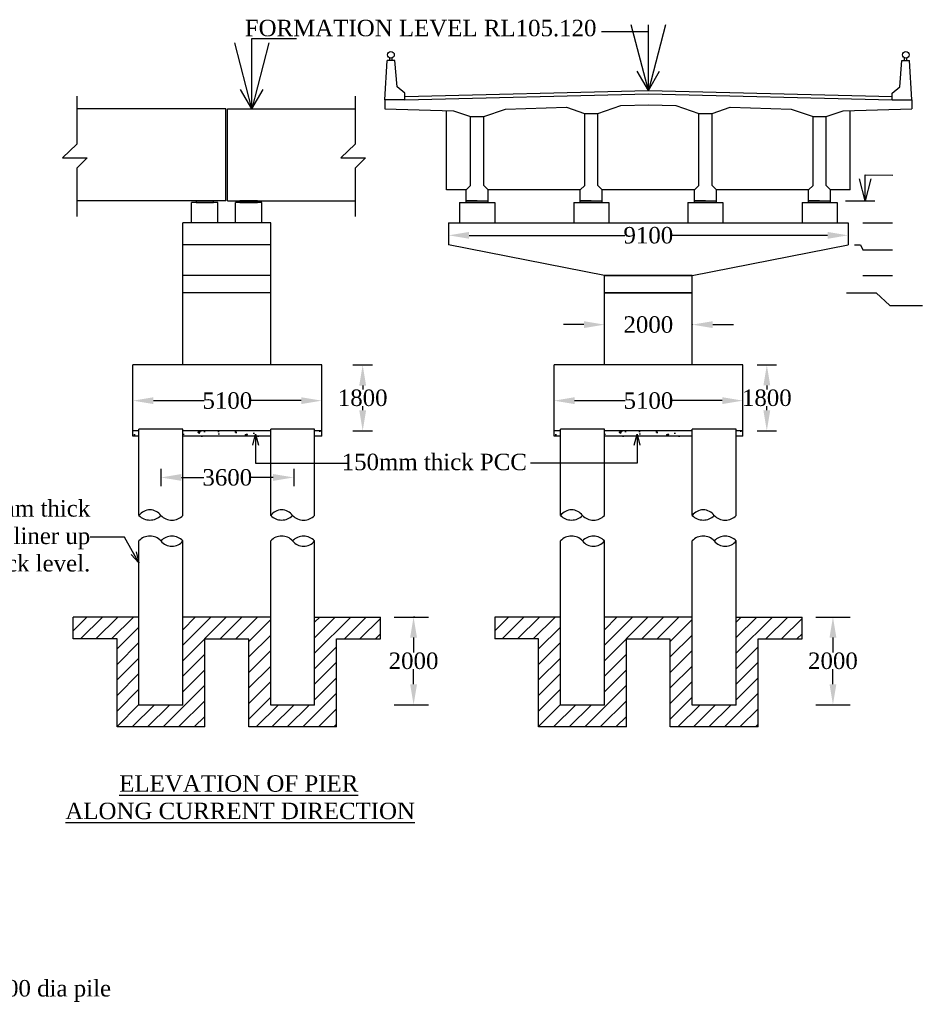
# Model space of a CAD drawing. Header units: millimetres. Extents: x -20950785 to 43207042, y -3207472 to 3168443.
# Tile 10 of 89: x 8031777 to 8072926, y -1157560 to -1112699. Entities that reach past the tile are written whole.
import ezdxf

# ---------------------------------------------------------------- set-up
doc = ezdxf.new("R2010")
doc.units = ezdxf.units.MM
doc.header["$LTSCALE"] = 60
doc.header["$MEASUREMENT"] = 0
doc.styles.add('style1', font='txt.shx', dxfattribs={"height": 1})
doc.dimstyles.get("Standard").update_dxf_attribs({"dimtxt": 400, "dimasz": 215, "dimexe": 0.18, "dimexo": 0.0625, "dimgap": 0.09, "dimtad": 0, "dimtih": 1, "dimtoh": 1, "dimdec": 0, "dimzin": 4, "dimdsep": 46, "dimtxsty": 'Standard', "dimblk": 'OPEN90', "dimcen": 0, "dimadec": 0, "dimazin": 1, "dimtfac": 1, "dimtdec": 0, "dimtix": 1, "dimtofl": 0, "dimtmove": 0, "dimatfit": 3, "dimldrblk": 'OPEN30', "dimfxl": 1, "dimtolj": 1, "dimtzin": 0, "dimarcsym": 0})

# ---------------------------------------------------------------- blocks, each defined once
blk = doc.blocks.new('*D241')
at = {"color": 0, "linetype": 'Continuous', "lineweight": -2, "transparency": 16777216}
for p, q in [((8047396, -1128431), (8047396, -1128431)), ((8047396, -1129366), (8047396, -1129549)), ((8047396, -1130495), (8047396, -1130312)), ((8047396, -1131430), (8047396, -1131430))]:
    blk.add_line(p, q, dxfattribs=at)
for points in [[(8047240, -1129366), (8047552, -1129366), (8047396, -1128431)], [(8047240, -1130495), (8047552, -1130495), (8047396, -1131430)]]:
    blk.add_solid(points, dxfattribs=at)
at = {"layer": 'Defpoints', "color": 0, "linetype": 'Continuous', "lineweight": -2, "transparency": 16777216}
for p in [(8047396, -1128431), (8047396, -1131430), (8047396, -1131430)]:
    blk.add_point(p, dxfattribs=at)
at = {"color": 0, "linetype": 'Continuous', "transparency": 16777216, "insert": (8047396, -1129931), "char_height": 500, "attachment_point": 5}
blk.add_mtext('\\A1;{\\fTimes New Roman|b0|i0|c0|p18;\\H1.5x;1800}', dxfattribs=at)
blk = doc.blocks.new('*D242')
at = {"color": 0, "linetype": 'Continuous', "lineweight": -2, "transparency": 16777216}
for p, q in [((8056110, -1130056), (8056110, -1130056)), ((8057045, -1130056), (8059347, -1130056)), ((8063772, -1130056), (8061469, -1130056)), ((8064707, -1130056), (8064707, -1130056))]:
    blk.add_line(p, q, dxfattribs=at)
for points in [[(8057045, -1129900), (8057045, -1130212), (8056110, -1130056)], [(8063772, -1129900), (8063772, -1130212), (8064707, -1130056)]]:
    blk.add_solid(points, dxfattribs=at)
at = {"layer": 'Defpoints', "color": 0, "linetype": 'Continuous', "lineweight": -2, "transparency": 16777216}
for p in [(8056110, -1130056), (8064707, -1130056), (8064707, -1130056)]:
    blk.add_point(p, dxfattribs=at)
at = {"color": 0, "linetype": 'Continuous', "transparency": 16777216, "insert": (8060408, -1130056), "char_height": 500, "attachment_point": 5}
blk.add_mtext('\\A1;{\\fTimes New Roman|b0|i0|c0|p18;\\H1.5x;5100}', dxfattribs=at)
blk = doc.blocks.new('*D246')
at = {"color": 0, "linetype": 'Continuous', "lineweight": -2, "transparency": 16777216}
for p, q in [((8068812, -1139914), (8068812, -1139914)), ((8068811, -1140849), (8068811, -1141532)), ((8068811, -1142978), (8068811, -1142295)), ((8068812, -1143913), (8068812, -1143913))]:
    blk.add_line(p, q, dxfattribs=at)
for points in [[(8068656, -1140849), (8068967, -1140849), (8068811, -1139914)], [(8068656, -1142978), (8068967, -1142978), (8068811, -1143913)]]:
    blk.add_solid(points, dxfattribs=at)
at = {"layer": 'Defpoints', "color": 0, "linetype": 'Continuous', "lineweight": -2, "transparency": 16777216}
for p in [(8068811, -1139914), (8068811, -1143913), (8068811, -1143913)]:
    blk.add_point(p, dxfattribs=at)
at = {"color": 0, "linetype": 'Continuous', "transparency": 16777216, "insert": (8068811, -1141914), "char_height": 500, "attachment_point": 5}
blk.add_mtext('\\A1;{\\fTimes New Roman|b0|i0|c0|p18;\\H1.5x;2000}', dxfattribs=at)
blk = doc.blocks.new('*D247')
at = {"color": 0, "linetype": 'Continuous', "lineweight": -2, "transparency": 16777216}
for p, q in [((8036934, -1130056), (8036934, -1130056)), ((8037869, -1130056), (8040171, -1130056)), ((8044596, -1130056), (8042294, -1130056)), ((8045531, -1130056), (8045531, -1130056))]:
    blk.add_line(p, q, dxfattribs=at)
for points in [[(8037869, -1129900), (8037869, -1130212), (8036934, -1130056)], [(8044596, -1129900), (8044596, -1130212), (8045531, -1130056)]]:
    blk.add_solid(points, dxfattribs=at)
at = {"layer": 'Defpoints', "color": 0, "linetype": 'Continuous', "lineweight": -2, "transparency": 16777216}
for p in [(8036934, -1130056), (8045531, -1130056), (8045531, -1130056)]:
    blk.add_point(p, dxfattribs=at)
at = {"color": 0, "linetype": 'Continuous', "transparency": 16777216, "insert": (8041232, -1130056), "char_height": 500, "attachment_point": 5}
blk.add_mtext('\\A1;{\\fTimes New Roman|b0|i0|c0|p18;\\H1.5x;5100}', dxfattribs=at)
blk = doc.blocks.new('*D253')
at = {"color": 0, "linetype": 'Continuous', "lineweight": -2, "transparency": 16777216}
for p, q in [((8065800, -1128430), (8065800, -1128430)), ((8065800, -1129365), (8065800, -1129548)), ((8065800, -1130494), (8065800, -1130311)), ((8065800, -1131429), (8065800, -1131429))]:
    blk.add_line(p, q, dxfattribs=at)
for points in [[(8065644, -1129365), (8065956, -1129365), (8065800, -1128430)], [(8065644, -1130494), (8065956, -1130494), (8065800, -1131429)]]:
    blk.add_solid(points, dxfattribs=at)
at = {"layer": 'Defpoints', "color": 0, "linetype": 'Continuous', "lineweight": -2, "transparency": 16777216}
for p in [(8065800, -1128430), (8065800, -1131429), (8065800, -1131429)]:
    blk.add_point(p, dxfattribs=at)
at = {"color": 0, "linetype": 'Continuous', "transparency": 16777216, "insert": (8065800, -1129929), "char_height": 500, "attachment_point": 5}
blk.add_mtext('\\A1;{\\fTimes New Roman|b0|i0|c0|p18;\\H1.5x;1800}', dxfattribs=at)
blk = doc.blocks.new('*D254')
at = {"color": 0, "linetype": 'Continuous', "lineweight": -2, "transparency": 16777216}
for p, q in [((8049769, -1139914), (8049713, -1139914)), ((8049713, -1140849), (8049713, -1141532)), ((8049713, -1142978), (8049713, -1142295)), ((8049613, -1143913), (8049713, -1143913))]:
    blk.add_line(p, q, dxfattribs=at)
for points in [[(8049557, -1140849), (8049869, -1140849), (8049713, -1139914)], [(8049557, -1142978), (8049869, -1142978), (8049713, -1143913)]]:
    blk.add_solid(points, dxfattribs=at)
at = {"layer": 'Defpoints', "color": 0, "linetype": 'Continuous', "lineweight": -2, "transparency": 16777216}
for p in [(8049769, -1139914), (8049613, -1143913), (8049713, -1143913)]:
    blk.add_point(p, dxfattribs=at)
at = {"color": 0, "linetype": 'Continuous', "transparency": 16777216, "insert": (8049713, -1141914), "char_height": 500, "attachment_point": 5}
blk.add_mtext('\\A1;{\\fTimes New Roman|b0|i0|c0|p18;\\H1.5x;2000}', dxfattribs=at)
blk = doc.blocks.new('*D256')
at = {"color": 0, "linetype": 'Continuous', "lineweight": -2, "transparency": 16777216}
for p, q in [((8051308, -1122451), (8051308, -1122524)), ((8052243, -1122524), (8059339, -1122524)), ((8068567, -1122524), (8061471, -1122524)), ((8069502, -1122451), (8069502, -1122524))]:
    blk.add_line(p, q, dxfattribs=at)
for points in [[(8052243, -1122368), (8052243, -1122680), (8051308, -1122524)], [(8068567, -1122368), (8068567, -1122680), (8069502, -1122524)]]:
    blk.add_solid(points, dxfattribs=at)
at = {"layer": 'Defpoints', "color": 0, "linetype": 'Continuous', "lineweight": -2, "transparency": 16777216}
for p in [(8051308, -1122451), (8069502, -1122451), (8069502, -1122524)]:
    blk.add_point(p, dxfattribs=at)
at = {"color": 0, "linetype": 'Continuous', "transparency": 16777216, "insert": (8060405, -1122524), "char_height": 500, "attachment_point": 5}
blk.add_mtext('\\A1;{\\fTimes New Roman|b0|i0|c0|p18;\\H1.5x;9100}', dxfattribs=at)
blk = doc.blocks.new('*D257')
at = {"color": 0, "linetype": 'Continuous', "lineweight": -2, "transparency": 16777216}
for p, q in [((8057471, -1126593), (8056536, -1126593)), ((8058406, -1126593), (8058406, -1126593)), ((8062405, -1126577), (8062405, -1126593)), ((8063340, -1126593), (8064275, -1126593))]:
    blk.add_line(p, q, dxfattribs=at)
for points in [[(8057471, -1126437), (8057471, -1126749), (8058406, -1126593)], [(8063340, -1126437), (8063340, -1126749), (8062405, -1126593)]]:
    blk.add_solid(points, dxfattribs=at)
at = {"layer": 'Defpoints', "color": 0, "linetype": 'Continuous', "lineweight": -2, "transparency": 16777216}
for p in [(8058406, -1126593), (8062405, -1126577), (8062405, -1126593)]:
    blk.add_point(p, dxfattribs=at)
at = {"color": 0, "linetype": 'Continuous', "transparency": 16777216, "insert": (8060405, -1126593), "char_height": 500, "attachment_point": 5}
blk.add_mtext('\\A1;{\\fTimes New Roman|b0|i0|c0|p18;\\H1.5x;2000}', dxfattribs=at)
blk = doc.blocks.new('*D277')
at = {"color": 0, "linetype": 'Continuous', "lineweight": -2, "transparency": 16777216}
for p, q in [((8038208, -1133556), (8038208, -1133556)), ((8039143, -1133556), (8040165, -1133556)), ((8043318, -1133556), (8042296, -1133556)), ((8044253, -1133556), (8044253, -1133555))]:
    blk.add_line(p, q, dxfattribs=at)
for points in [[(8039143, -1133400), (8039143, -1133711), (8038208, -1133556)], [(8043318, -1133400), (8043318, -1133711), (8044253, -1133556)]]:
    blk.add_solid(points, dxfattribs=at)
at = {"layer": 'Defpoints', "color": 0, "linetype": 'Continuous', "lineweight": -2, "transparency": 16777216}
for p in [(8038208, -1133555), (8044253, -1133556), (8044253, -1133556)]:
    blk.add_point(p, dxfattribs=at)
at = {"color": 0, "linetype": 'Continuous', "transparency": 16777216, "insert": (8041230, -1133556), "char_height": 500, "attachment_point": 5}
blk.add_mtext('\\A1;{\\fTimes New Roman|b0|i0|c0|p18;\\H1.5x;3600}', dxfattribs=at)

msp = doc.modelspace()

# ---------------------------------------------------------------- hatches: boundary and pattern name
at = {"linetype": 'Continuous'}
h = msp.add_hatch(color=256, dxfattribs=at)
h.dxf.hatch_style = 1
h.paths.add_polyline_path([(8040607, -1120951.9), (8040607, -1121031.9), (8039807.3, -1121031.9), (8039807.3, -1120951.9)])
h = msp.add_hatch(color=256, dxfattribs=at)
h.dxf.hatch_style = 1
h.paths.add_polyline_path([(8042606.4, -1120951.9), (8042606.4, -1121031.9), (8041806.7, -1121031.9), (8041806.7, -1120951.9)])
h = msp.add_hatch(color=256, dxfattribs=at)
h.dxf.hatch_style = 1
h.paths.add_polyline_path([(8052607.5, -1121029.9), (8052607.5, -1120951.9), (8052107.7, -1120951.9), (8052107.7, -1121029.9)])
h.paths.add_polyline_path([(8052607.5, -1121029.9), (8053107.3, -1121029.9), (8053107.3, -1120951.9), (8052607.5, -1120951.9)])
h = msp.add_hatch(color=256, dxfattribs=at)
h.dxf.hatch_style = 1
h.paths.add_polyline_path([(8057805.9, -1121029.9), (8057805.9, -1120951.9), (8057306.1, -1120951.9), (8057306.1, -1121029.9)])
h.paths.add_polyline_path([(8057805.9, -1121029.9), (8058305.8, -1121029.9), (8058305.8, -1120951.9), (8057805.9, -1120951.9)])
h = msp.add_hatch(color=256, dxfattribs=at)
h.dxf.hatch_style = 1
h.paths.add_polyline_path([(8057805.9, -1121029.9), (8057805.9, -1120951.9), (8057306.1, -1120951.9), (8057306.1, -1121029.9)])
h.paths.add_polyline_path([(8057805.9, -1121029.9), (8058305.8, -1121029.9), (8058305.8, -1120951.9), (8057805.9, -1120951.9)])
h = msp.add_hatch(color=256, dxfattribs=at)
h.dxf.hatch_style = 1
h.paths.add_polyline_path([(8063004.4, -1121029.9), (8063004.4, -1120951.9), (8062504.5, -1120951.9), (8062504.5, -1121029.9)])
h.paths.add_polyline_path([(8063004.4, -1121029.9), (8063504.2, -1121029.9), (8063504.2, -1120951.9), (8063004.4, -1120951.9)])
h = msp.add_hatch(color=256, dxfattribs=at)
h.dxf.hatch_style = 1
h.paths.add_polyline_path([(8063004.4, -1121029.9), (8063004.4, -1120951.9), (8062504.5, -1120951.9), (8062504.5, -1121029.9)])
h.paths.add_polyline_path([(8063004.4, -1121029.9), (8063504.2, -1121029.9), (8063504.2, -1120951.9), (8063004.4, -1120951.9)])
h = msp.add_hatch(color=256, dxfattribs=at)
h.dxf.hatch_style = 1
h.paths.add_polyline_path([(8068202.8, -1121029.9), (8068202.8, -1120951.9), (8067702.9, -1120951.9), (8067702.9, -1121029.9)])
h.paths.add_polyline_path([(8068202.8, -1121029.9), (8068702.6, -1121029.9), (8068702.6, -1120951.9), (8068202.8, -1120951.9)])
h = msp.add_hatch(color=256, dxfattribs=at)
h.dxf.hatch_style = 1
h.paths.add_polyline_path([(8068202.8, -1121029.9), (8068202.8, -1120951.9), (8067702.9, -1120951.9), (8067702.9, -1121029.9)])
h.paths.add_polyline_path([(8068202.8, -1121029.9), (8068702.6, -1121029.9), (8068702.6, -1120951.9), (8068202.8, -1120951.9)])
at = {"linetype": 'Continuous', "lineweight": -2, "ltscale": 2}
h = msp.add_hatch(dxfattribs=at)
h.set_pattern_fill('AR-CONC', color=256, scale=150)
h.set_pattern_definition([(50, (0, 0), (1075.89027, -94.1282), [112.5, -1237.5]), (355, (0, 0), (-208.127, 1128.2882), [90, -990]), (100.451444, (89.7, -7.8), (867.76327, 1034.15999), [95.61029, -1051.71317]), (46.1842, (0, 300), (1600.862, -248.27892), [168.75, -1856.25]), (96.635635, (133.4, 279.3), (1401.99292, 1461.1779), [143.4155, -1577.57064]), (351.184164, (0, 300), (1401.99292, 1461.1779), [135, -1485]), (21, (150, 225), (895.36058, -603.92834), [112.5, -1237.5]), (326, (150, 225), (364.973, 1087.72507), [90, -990]), (71.451445, (224.6, 174.7), (1260.33357, 483.79673), [95.61029, -1051.71317]), (37.5, (0, 0), (18.239783, 499.34078), [0, -978, 0, -1005, 0, -993.75]), (7.5, (0, 0), (394.604306, 591.617568), [0, -573, 0, -955.5, 0, -378.75]), (327.5, (-334.5, 0), (800.733654, -33.832308), [0, -375, 0, -1170, 0, -1552.5]), (317.5, (-484.5, 0), (874.779254, 150.157473), [0, -487.5, 0, -777, 0, -1102.5])])
h.paths.add_polyline_path([(8037208.1, -1131430.2), (8036933.6, -1131430.2), (8036933.6, -1131680.2), (8037208.1, -1131680.2)])
h.paths.add_polyline_path([(8043206.2, -1131430.2), (8039207.5, -1131430.2), (8039207.5, -1131680.2), (8043206.2, -1131680.2)])
h.paths.add_polyline_path([(8045531, -1131430.2), (8045205.6, -1131430.2), (8045205.6, -1131680.2), (8045531, -1131680.2)])
h = msp.add_hatch(dxfattribs=at)
h.set_pattern_fill('AR-CONC', color=256, scale=150)
h.set_pattern_definition([(50, (19175.9, 0), (1075.89027, -94.1282), [112.5, -1237.5]), (355, (19175.9, 0), (-208.127, 1128.2882), [90, -990]), (100.451444, (19265.5, -7.8), (867.76327, 1034.15999), [95.61029, -1051.71317]), (46.1842, (19175.9, 300), (1600.862, -248.27892), [168.75, -1856.25]), (96.635635, (19309.3, 279.3), (1401.99292, 1461.1779), [143.4155, -1577.57064]), (351.184164, (19175.9, 300), (1401.99292, 1461.1779), [135, -1485]), (21, (19325.9, 225), (895.36058, -603.92834), [112.5, -1237.5]), (326, (19325.9, 225), (364.973, 1087.72507), [90, -990]), (71.451445, (19400.5, 174.7), (1260.33357, 483.79673), [95.61029, -1051.71317]), (37.5, (19175.87, 0), (18.239783, 499.34078), [0, -978, 0, -1005, 0, -993.75]), (7.5, (19175.87, 0), (394.604306, 591.617568), [0, -573, 0, -955.5, 0, -378.75]), (327.5, (18841.37, 0), (800.733654, -33.832308), [0, -375, 0, -1170, 0, -1552.5]), (317.5, (18691.4, 0), (874.779254, 150.157473), [0, -487.5, 0, -777, 0, -1102.5])])
h.paths.add_polyline_path([(8056383.9, -1131430.2), (8056109.5, -1131430.2), (8056109.5, -1131680.2), (8056383.9, -1131680.2)])
h.paths.add_polyline_path([(8062382.1, -1131430.2), (8058383.3, -1131430.2), (8058383.3, -1131680.2), (8062382.1, -1131680.2)])
h.paths.add_polyline_path([(8064706.9, -1131430.2), (8064381.5, -1131430.2), (8064381.5, -1131680.2), (8064706.9, -1131680.2)])
at = {"linetype": 'Continuous', "transparency": 33554559}
h = msp.add_hatch(dxfattribs=at)
h.set_pattern_fill('ANSI31', color=256, scale=3998.790469)
h.set_pattern_definition([(45, (8048204.73, -1144924.76), (-353.446, 353.446), [])])
h.paths.add_polyline_path([(8037208.1, -1139914.1), (8034209, -1139914.1), (8034209, -1140913.8), (8036208.4, -1140913.8), (8036208.4, -1144924.8), (8040207.2, -1144924.8), (8040207.2, -1140926), (8042206.5, -1140926), (8042206.5, -1144924.8), (8046205.3, -1144924.8), (8046205.3, -1140913.8), (8048204.7, -1140913.8), (8048204.7, -1139914.1), (8045205.6, -1139914.1), (8045205.6, -1143925.1), (8043206.2, -1143925.1), (8043206.2, -1139926.3), (8039207.5, -1139926.3), (8039207.5, -1143925.1), (8037208.1, -1143925.1)])
h = msp.add_hatch(dxfattribs=at)
h.set_pattern_fill('ANSI31', color=256, scale=3998.790469)
h.set_pattern_definition([(45, (8067403, -1144924.76), (-353.446, 353.446), [])])
h.paths.add_polyline_path([(8056406.4, -1139914.1), (8053407.3, -1139914.1), (8053407.3, -1140913.8), (8055406.7, -1140913.8), (8055406.7, -1144924.8), (8059405.4, -1144924.8), (8059405.4, -1140926), (8061404.8, -1140926), (8061404.8, -1144924.8), (8065403.6, -1144924.8), (8065403.6, -1140913.8), (8067403, -1140913.8), (8067403, -1139914.1), (8064403.9, -1139914.1), (8064403.9, -1143925.1), (8062404.5, -1143925.1), (8062404.5, -1139926.3), (8058405.7, -1139926.3), (8058405.7, -1143925.1), (8056406.4, -1143925.1)])

# ---------------------------------------------------------------- linework, layer by layer
at = {"linetype": 'Continuous'}
for p, q in [((8048408.8, -1116353.3), (8048508.7, -1114553.8)), ((8048858.6, -1114553.8), (8048508.7, -1114553.8)), ((8048633.7, -1114553.8), (8048633.7, -1114445.4)), ((8048733.7, -1114553.8), (8048733.7, -1114445.4)), ((8048958.6, -1115753.4), (8048858.6, -1114553.8)), ((8071851.7, -1115753.4), (8071951.6, -1114553.8)), ((8071951.6, -1114553.8), (8072301.5, -1114553.8)), ((8072076.6, -1114553.8), (8072076.6, -1114445.4)), ((8072176.6, -1114553.8), (8072176.6, -1114445.4)), ((8072401.5, -1116353.3), (8072301.5, -1114553.8)), ((8060405.1, -1115927.4), (8059895.8, -1115048.8)), ((8060405.1, -1115927.4), (8060914.4, -1115048.8)), ((8042348.1, -1116753.1), (8041838.8, -1115874.6)), ((8042348.1, -1116753.1), (8042857.3, -1115874.6)), ((8049308.5, -1116053.4), (8048958.6, -1115753.4)), ((8049308.5, -1116353.3), (8049308.5, -1116053.4)), ((8071501.8, -1116053.4), (8071851.7, -1115753.4)), ((8071501.8, -1116353.3), (8071501.8, -1116053.4)), ((8034379.9, -1116177), (8034379.9, -1118362.4)), ((8047059.3, -1116177), (8047059.3, -1118362.4)), ((8049308.5, -1116353.3), (8048408.8, -1116353.3)), ((8071501.8, -1116353.3), (8072401.5, -1116353.3)), ((8041166.9, -1116753.1), (8034379.9, -1116753.1)), ((8041166.9, -1120951.9), (8041166.9, -1116753.1)), ((8041246.8, -1120951.9), (8041246.8, -1116753.1)), ((8041246.8, -1116753.1), (8047059.3, -1116753.1)), ((8048408.8, -1116753.1), (8051535.5, -1116849.2)), ((8051207.9, -1120452), (8051207.9, -1116839.1)), ((8057503.4, -1116966.2), (8058103.2, -1116966.2)), ((8057506, -1120252.1), (8057506, -1116966.2)), ((8058105.8, -1120252.1), (8058105.8, -1116965.4)), ((8062704.4, -1120252.1), (8062704.4, -1116964.7)), ((8062707.1, -1116965.6), (8063306.9, -1116965.6)), ((8063304.3, -1120252.1), (8063304.3, -1116965.6)), ((8069277.3, -1116847.2), (8072401.5, -1116753.1)), ((8069602.4, -1120452), (8069602.4, -1116837.5)), ((8052307.6, -1120252.1), (8052307.6, -1117106.6)), ((8052309.2, -1117107.1), (8052909.1, -1117107.1)), ((8052907.4, -1120252.1), (8052907.4, -1117107.1)), ((8067902.9, -1120252.1), (8067902.9, -1117105.5)), ((8067902.9, -1117105.5), (8068502.7, -1117105.5)), ((8068502.7, -1120252.1), (8068502.7, -1117105.5)), ((8034379.9, -1118362.4), (8033726.1, -1118986.9)), ((8047059.3, -1118362.4), (8046405.5, -1118986.9)), ((8033726.1, -1118986.9), (8034850.8, -1118986.9)), ((8034850.8, -1118986.9), (8034379.9, -1119460.8)), ((8046405.5, -1118986.9), (8047530.1, -1118986.9)), ((8047530.1, -1118986.9), (8047059.3, -1119460.8)), ((8034379.9, -1119460.8), (8034379.9, -1121668.4)), ((8047059.3, -1119460.8), (8047059.3, -1121668.4)), ((8052107.7, -1120452), (8051207.9, -1120452)), ((8052107.7, -1120452), (8052307.6, -1120252.1)), ((8052107.7, -1120951.9), (8052107.7, -1120452)), ((8052907.4, -1120252.1), (8053107.3, -1120452)), ((8053107.3, -1120951.9), (8053107.3, -1120452)), ((8057306.1, -1120452), (8053107.3, -1120452)), ((8057306.1, -1120452), (8057506, -1120252.1)), ((8057306.1, -1120951.9), (8057306.1, -1120452)), ((8058105.8, -1120252.1), (8058305.8, -1120452)), ((8058305.8, -1120951.9), (8058305.8, -1120452)), ((8062504.5, -1120452), (8058305.8, -1120452)), ((8062504.5, -1120452), (8062704.4, -1120252.1)), ((8062504.5, -1120951.9), (8062504.5, -1120452)), ((8063304.3, -1120252.1), (8063504.2, -1120452)), ((8063504.2, -1120951.9), (8063504.2, -1120452)), ((8067702.9, -1120452), (8063504.2, -1120452)), ((8067702.9, -1120452), (8067902.9, -1120252.1)), ((8067702.9, -1120951.9), (8067702.9, -1120452)), ((8068502.7, -1120252.1), (8068702.6, -1120452)), ((8068702.6, -1120951.9), (8068702.6, -1120452)), ((8069602.4, -1120452), (8068702.6, -1120452)), ((8041166.9, -1120951.9), (8034379.9, -1120951.9)), ((8039607.3, -1121951.6), (8039607.3, -1121031.9)), ((8040807, -1121951.6), (8040807, -1121031.9)), ((8041246.8, -1120951.9), (8047059.3, -1120951.9)), ((8041606.7, -1121951.6), (8041606.7, -1121031.9)), ((8042806.4, -1121951.6), (8042806.4, -1121031.9)), ((8052107.7, -1121029.9), (8052107.7, -1120951.9)), ((8052607.5, -1120951.9), (8052107.7, -1120951.9)), ((8052107.7, -1120951.9), (8053107.3, -1120951.9)), ((8053107.3, -1121029.9), (8053107.3, -1120951.9)), ((8057306.1, -1121029.9), (8057306.1, -1120951.9)), ((8057306.1, -1121029.9), (8057306.1, -1120951.9)), ((8057805.9, -1120951.9), (8057306.1, -1120951.9)), ((8057306.1, -1120951.9), (8058305.8, -1120951.9)), ((8058305.8, -1121029.9), (8058305.8, -1120951.9)), ((8058305.8, -1121029.9), (8058305.8, -1120951.9)), ((8062504.5, -1121029.9), (8062504.5, -1120951.9)), ((8062504.5, -1121029.9), (8062504.5, -1120951.9)), ((8063004.4, -1120951.9), (8062504.5, -1120951.9)), ((8062504.5, -1120951.9), (8063504.2, -1120951.9)), ((8063504.2, -1121029.9), (8063504.2, -1120951.9)), ((8063504.2, -1121029.9), (8063504.2, -1120951.9)), ((8067702.9, -1121029.9), (8067702.9, -1120951.9)), ((8067702.9, -1121029.9), (8067702.9, -1120951.9)), ((8068202.8, -1120951.9), (8067702.9, -1120951.9)), ((8067702.9, -1120951.9), (8068702.6, -1120951.9)), ((8068702.6, -1121029.9), (8068702.6, -1120951.9)), ((8068702.6, -1121029.9), (8068702.6, -1120951.9)), ((8069377, -1120951.9), (8070723.4, -1120951.9)), ((8039207.5, -1128431.2), (8039207.5, -1121951.6)), ((8043206.2, -1128431.2), (8043206.2, -1121951.6)), ((8070176.8, -1121951.6), (8071523.2, -1121951.6)), ((8058405.7, -1124350.8), (8051307.9, -1122951.3)), ((8062404.5, -1124350.8), (8069502.4, -1122951.3)), ((8069786.2, -1122951.3), (8070070, -1122951.3)), ((8070070, -1122951.3), (8070176.8, -1123181.2)), ((8070176.8, -1123181.2), (8071523.2, -1123181.2)), ((8058405.7, -1128431.2), (8058405.7, -1124350.8)), ((8062404.5, -1128431.2), (8062404.5, -1124350.8)), ((8070176.8, -1124350.8), (8071523.2, -1124350.8)), ((8069435.3, -1125150.6), (8070781.6, -1125150.6)), ((8070781.6, -1125150.6), (8071395.9, -1125724.1)), ((8071395.9, -1125724.1), (8072887.6, -1125724.1)), ((8045531, -1128431.2), (8036933.6, -1128431.2)), ((8036933.6, -1131680.2), (8036933.6, -1128431.2)), ((8045531, -1131680.2), (8045531, -1128431.2)), ((8046954.2, -1128431.2), (8047838.4, -1128431.2)), ((8064706.9, -1128431.2), (8056109.5, -1128431.2)), ((8056109.5, -1131680.2), (8056109.5, -1128431.2)), ((8064706.9, -1131680.2), (8064706.9, -1128431.2)), ((8065358, -1128429.6), (8066242.2, -1128429.6)), ((8037208.1, -1135284.7), (8037208.1, -1131355.2)), ((8039207.5, -1131355.2), (8037208.1, -1131355.2)), ((8039207.5, -1135284.7), (8039207.5, -1131355.2)), ((8043206.2, -1135284.7), (8043206.2, -1131355.2)), ((8045205.6, -1131355.2), (8043206.2, -1131355.2)), ((8045205.6, -1135284.7), (8045205.6, -1131355.2)), ((8056406.4, -1135284.7), (8056406.4, -1131355.2)), ((8058405.7, -1131355.2), (8056406.4, -1131355.2)), ((8058405.7, -1135284.7), (8058405.7, -1131355.2)), ((8062404.5, -1135284.7), (8062404.5, -1131355.2)), ((8064403.9, -1131355.2), (8062404.5, -1131355.2)), ((8064403.9, -1135284.7), (8064403.9, -1131355.2)), ((8037208.1, -1131430.2), (8036933.6, -1131430.2)), ((8037208.1, -1131680.2), (8036933.6, -1131680.2)), ((8043206.2, -1131430.2), (8039207.5, -1131430.2)), ((8043206.2, -1131680.2), (8039207.5, -1131680.2)), ((8045531, -1131430.2), (8045205.6, -1131430.2)), ((8045531, -1131680.2), (8045205.6, -1131680.2)), ((8046954.2, -1131430.2), (8047838.4, -1131430.2)), ((8056383.9, -1131430.2), (8056109.5, -1131430.2)), ((8056406.4, -1131430.2), (8056109.5, -1131430.2)), ((8056383.9, -1131680.2), (8056109.5, -1131680.2)), ((8062382.1, -1131430.2), (8058383.3, -1131430.2)), ((8062404.5, -1131430.2), (8058405.7, -1131430.2)), ((8062404.5, -1131680.2), (8058405.7, -1131680.2)), ((8064706.9, -1131430.2), (8064381.5, -1131430.2)), ((8064706.9, -1131430.2), (8064403.9, -1131430.2)), ((8064706.9, -1131680.2), (8064403.9, -1131680.2)), ((8065358, -1131428.7), (8066242.2, -1131428.7)), ((8037208.1, -1143925.1), (8037208.1, -1136441)), ((8039207.5, -1143925.1), (8039207.5, -1136441)), ((8043206.2, -1143925.1), (8043206.2, -1136441)), ((8045205.6, -1143925.1), (8045205.6, -1136441)), ((8056406.4, -1143925.1), (8056406.4, -1136441)), ((8058405.7, -1143925.1), (8058405.7, -1136441)), ((8062404.5, -1143925.1), (8062404.5, -1136441)), ((8064403.9, -1143925.1), (8064403.9, -1136441)), ((8034209, -1140913.8), (8034209, -1139914.1)), ((8037208.1, -1139914.1), (8034209, -1139914.1)), ((8043206.2, -1139926.3), (8039207.5, -1139926.3)), ((8045205.6, -1139914.1), (8048204.7, -1139914.1)), ((8048204.7, -1140913.8), (8048204.7, -1139914.1)), ((8048832.8, -1139914.1), (8050393.6, -1139914.1)), ((8056406.4, -1139914.1), (8053407.3, -1139914.1)), ((8062404.5, -1139926.3), (8058405.7, -1139926.3)), ((8064403.9, -1139914.1), (8067403, -1139914.1)), ((8067403, -1140913.8), (8067403, -1139914.1)), ((8068031.1, -1139914.1), (8069591.9, -1139914.1)), ((8036208.4, -1140913.8), (8034209, -1140913.8)), ((8036208.4, -1144924.8), (8036208.4, -1140913.8)), ((8040207.2, -1144924.8), (8040207.2, -1140926)), ((8042206.5, -1140926), (8040207.2, -1140926)), ((8042206.5, -1144924.8), (8042206.5, -1140926)), ((8046205.3, -1144924.8), (8046205.3, -1140913.8)), ((8046205.3, -1144924.8), (8046205.3, -1140913.8)), ((8046205.3, -1140913.8), (8048204.7, -1140913.8)), ((8055406.7, -1140913.8), (8053407.3, -1140913.8)), ((8055406.7, -1144924.8), (8055406.7, -1140913.8)), ((8059405.4, -1144924.8), (8059405.4, -1140926)), ((8061404.8, -1140926), (8059405.4, -1140926)), ((8061404.8, -1144924.8), (8061404.8, -1140926)), ((8065403.6, -1144924.8), (8065403.6, -1140913.8)), ((8065403.6, -1144924.8), (8065403.6, -1140913.8)), ((8065403.6, -1140913.8), (8067403, -1140913.8)), ((8039207.5, -1143925.1), (8037208.1, -1143925.1)), ((8039207.5, -1143925.1), (8037208.1, -1143925.1)), ((8045205.6, -1143925.1), (8043206.2, -1143925.1)), ((8045205.6, -1143925.1), (8043206.2, -1143925.1)), ((8048832.8, -1143912.9), (8050393.6, -1143912.9)), ((8058405.7, -1143925.1), (8056406.4, -1143925.1)), ((8058405.7, -1143925.1), (8056406.4, -1143925.1)), ((8064403.9, -1143925.1), (8062404.5, -1143925.1)), ((8064403.9, -1143925.1), (8062404.5, -1143925.1)), ((8068031.1, -1143912.9), (8069591.9, -1143912.9)), ((8040207.2, -1144924.8), (8036208.4, -1144924.8)), ((8046205.3, -1144924.8), (8042206.5, -1144924.8)), ((8059405.4, -1144924.8), (8055406.7, -1144924.8)), ((8065403.6, -1144924.8), (8061404.8, -1144924.8))]:
    msp.add_line(p, q, dxfattribs=at)
at = {"linetype": 'Continuous', "ltscale": 1000}
for p, q in [((8048408.8, -1116353.3), (8048408.8, -1116753.1)), ((8072401.5, -1116353.3), (8072401.5, -1116753.1)), ((8051807.7, -1121029.9), (8051807.7, -1121951.6)), ((8051807.7, -1121029.9), (8051807.7, -1121951.6)), ((8053407.3, -1121029.9), (8053407.3, -1121951.6)), ((8053407.3, -1121029.9), (8053407.3, -1121951.6)), ((8057006.2, -1121029.9), (8057006.2, -1121951.6)), ((8057006.2, -1121029.9), (8057006.2, -1121951.6)), ((8058605.7, -1121029.9), (8058605.7, -1121951.6)), ((8058605.7, -1121029.9), (8058605.7, -1121951.6)), ((8062204.6, -1121029.9), (8062204.6, -1121951.6)), ((8062204.6, -1121029.9), (8062204.6, -1121951.6)), ((8063804.1, -1121029.9), (8063804.1, -1121951.6)), ((8063804.1, -1121029.9), (8063804.1, -1121951.6)), ((8067403, -1121029.9), (8067403, -1121951.6)), ((8067403, -1121029.9), (8067403, -1121951.6)), ((8069002.5, -1121029.9), (8069002.5, -1121951.6)), ((8069002.5, -1121029.9), (8069002.5, -1121951.6)), ((8051307.9, -1121951.6), (8051307.9, -1122951.3)), ((8069502.4, -1121951.6), (8069502.4, -1122951.3))]:
    msp.add_line(p, q, dxfattribs=at)
at = {"linetype": 'Continuous', "ltscale": 100}
for p, q in [((8040807, -1121031.9), (8039607.3, -1121031.9)), ((8042806.4, -1121031.9), (8041606.7, -1121031.9)), ((8043206.2, -1121951.6), (8039207.5, -1121951.6)), ((8043206.2, -1122951.3), (8039207.5, -1122951.3)), ((8043206.2, -1124350.8), (8039207.5, -1124350.8)), ((8062404.5, -1124350.8), (8058405.7, -1124350.8)), ((8043206.2, -1125150.6), (8039207.5, -1125150.6)), ((8062404.5, -1125150.6), (8058405.7, -1125150.6)), ((8043231.7, -1128431.2), (8039232.9, -1128431.2)), ((8062407.6, -1128431.2), (8058408.8, -1128431.2))]:
    msp.add_line(p, q, dxfattribs=at)
at = {"linetype": 'Continuous', "ltscale": 5000}
for p, q in [((8051807.7, -1121029.9), (8053407.3, -1121029.9)), ((8052107.7, -1120951.9), (8053107.3, -1120951.9)), ((8057006.2, -1121029.9), (8058605.7, -1121029.9)), ((8057306.1, -1120951.9), (8058305.8, -1120951.9)), ((8057306.1, -1120951.9), (8058305.8, -1120951.9)), ((8062204.6, -1121029.9), (8063804.1, -1121029.9)), ((8062504.5, -1120951.9), (8063504.2, -1120951.9)), ((8062504.5, -1120951.9), (8063504.2, -1120951.9)), ((8067403, -1121029.9), (8069002.5, -1121029.9)), ((8067702.9, -1120951.9), (8068702.6, -1120951.9)), ((8067702.9, -1120951.9), (8068702.6, -1120951.9)), ((8051307.9, -1121951.6), (8069502.4, -1121951.6)), ((8058405.7, -1124350.8), (8062404.5, -1124350.8)), ((8058405.7, -1125150.6), (8062404.5, -1125150.6))]:
    msp.add_line(p, q, dxfattribs=at)
at = {"linetype": 'Continuous', "lineweight": -2, "ltscale": 2}
for p, q in [((8038207.8, -1133164.9), (8038207.8, -1133946.7)), ((8044253.1, -1133164.9), (8044253.1, -1133946.7)), ((8053407.3, -1139914.1), (8053407.3, -1140913.8))]:
    msp.add_line(p, q, dxfattribs=at)
at = {"linetype": 'Continuous'}
for points in [[(8049308.5, -1116203.3), (8060405.1, -1115927.4), (8071526.7, -1116203.9)], [(8049308.5, -1116353.3), (8060405.1, -1116077.4), (8071501.8, -1116353.3)], [(8059155.3, -1116615.5), (8060405.1, -1116577.2), (8061656.2, -1116615.3)], [(8051535.5, -1116849.2), (8052309.2, -1117107.1), (8052909.1, -1117107.1), (8053900.4, -1116776.7)], [(8053900.4, -1116776.7), (8056679, -1116691.5)], [(8056679, -1116691.5), (8057503.4, -1116966.2), (8058103.2, -1116966.2), (8059155.3, -1116615.5)], [(8061656.2, -1116615.3), (8062707.1, -1116965.6), (8063306.9, -1116965.6), (8064131.8, -1116690.6)], [(8064131.8, -1116690.6), (8066912.3, -1116775.3)], [(8066912.3, -1116775.3), (8067902.9, -1117105.5), (8068502.7, -1117105.5), (8069277.3, -1116847.2)]]:
    msp.add_lwpolyline(points, dxfattribs=at)
for points in [[(8040607, -1120951.9), (8039807.3, -1120951.9), (8039807.3, -1121031.9), (8040607, -1121031.9)], [(8042606.4, -1120951.9), (8041806.7, -1120951.9), (8041806.7, -1121031.9), (8042606.4, -1121031.9)]]:
    msp.add_lwpolyline(points, close=True, dxfattribs=at)
for centre in [(8048683.7, -1114302.1), (8072126.6, -1114302.1)]:
    msp.add_circle(centre, 151.8, dxfattribs=at)
for centre, radius, start, end in [((8037707.9, -1135655.8), 622.6, 36.59484, 143.40516), ((8037707.9, -1134794.3), 700.2, 224.45077, 315.54923), ((8038707.6, -1134809.2), 689.9, 223.56737, 316.43263), ((8043706.1, -1135655.8), 622.6, 36.59484, 143.40516), ((8043706.1, -1134794.3), 700.2, 224.45077, 315.54923), ((8044705.8, -1134809.2), 689.9, 223.56737, 316.43263), ((8056906.2, -1135655.8), 622.6, 36.59484, 143.40516), ((8056906.2, -1134794.3), 700.2, 224.45077, 315.54923), ((8057905.9, -1134809.2), 689.9, 223.56737, 316.43263), ((8062904.4, -1135655.8), 622.6, 36.59484, 143.40516), ((8062904.4, -1134794.3), 700.2, 224.45077, 315.54923), ((8063904.1, -1134809.2), 689.9, 223.56737, 316.43263), ((8037707.9, -1136916.4), 689.9, 43.56737, 136.43263), ((8038707.6, -1136931.3), 700.2, 44.45077, 135.54923), ((8043706.1, -1136916.4), 689.9, 43.56737, 136.43263), ((8044705.8, -1136931.3), 700.2, 44.45077, 135.54923), ((8056906.2, -1136916.4), 689.9, 43.56737, 136.43263), ((8057905.9, -1136931.3), 700.2, 44.45077, 135.54923), ((8062904.4, -1136916.4), 689.9, 43.56737, 136.43263), ((8063904.1, -1136931.3), 700.2, 44.45077, 135.54923), ((8038707.6, -1136069.8), 622.6, 216.59484, 323.40516), ((8044705.8, -1136069.8), 622.6, 216.59484, 323.40516), ((8057905.9, -1136069.8), 622.6, 216.59484, 323.40516), ((8063904.1, -1136069.8), 622.6, 216.59484, 323.40516)]:
    msp.add_arc(centre, radius, start, end, dxfattribs=at)

# ---------------------------------------------------------------- texts
at = {"linetype": 'Continuous', "insert": (8058042.8, -1113086.8), "char_height": 750, "attachment_point": 6}
msp.add_mtext('{\\fTimes New Roman|b0|i0|c0|p18;FORMATION LEVEL RL105.120 }', dxfattribs=at)
at = {"linetype": 'Continuous', "char_height": 750, "width": 8975.682, "attachment_point": 6}
for s, insert in [('{\\fTimes New Roman|b0|i0|c0|p18;150mm thick PCC}', (8054873.7, -1132854)), ('{\\fTimes New Roman|b0|i0|c0|p18;6mm thick Permanent liner up rock level.}', (8034989.6, -1136222.6))]:
    msp.add_mtext(s, dxfattribs=dict(at, insert=insert))
at = {"linetype": 'Continuous', "insert": (8030285.9, -1147123.6), "char_height": 750, "width": 22678.698, "attachment_point": 1, "style": 'style1'}
msp.add_mtext('\\pi6024.46095;{\\fTimes New Roman|b0|i0|c0|p18;\\LELEVATION OF PIER \\P\\pi3569.25186;ALONG CURRENT DIRECTION  }', dxfattribs=at)
at = {"linetype": 'Continuous', "insert": (8027315.4, -1156953.6), "char_height": 750, "attachment_point": 4, "rotation": 0.02302}
msp.add_mtext('{\\fTimes New Roman|b0|i0|c0|p18;6 nos 1200 dia pile}', dxfattribs=at)

# ---------------------------------------------------------------- dimensions: what is measured, and where the dimension line sits
at = {"linetype": 'Continuous'}
for base, p1, p2, text, picture, middle in [((8069502.4, -1122524), (8051307.9, -1122451.4), (8069502.4, -1122451.4), '{\\fTimes New Roman|b0|i0|c0|p18;\\H1.5x;9100}', '*D256', (8060405.1, -1122524)), ((8062404.5, -1126592.9), (8058405.7, -1126592.9), (8062404.5, -1126577.4), '{\\fTimes New Roman|b0|i0|c0|p18;\\H1.5x;2000}', '*D257', (8060405.1, -1126592.9)), ((8045531, -1130055.7), (8036933.6, -1130055.7), (8045531, -1130055.7), '{\\fTimes New Roman|b0|i0|c0|p18;\\H1.5x;5100}', '*D247', (8041232.3, -1130055.7)), ((8064706.9, -1130055.7), (8056109.5, -1130055.7), (8064706.9, -1130055.7), '{\\fTimes New Roman|b0|i0|c0|p18;\\H1.5x;5100}', '*D242', (8060408.2, -1130055.7)), ((8044253.1, -1133555.7), (8038207.8, -1133555.5), (8044253.1, -1133555.7), '{\\fTimes New Roman|b0|i0|c0|p18;\\H1.5x;3600}', '*D277', (8041230.4, -1133555.7))]:
    dim = msp.add_linear_dim(base=base, p1=p1, p2=p2, text=text, dimstyle='Standard', override={"dimtxt": 500, "dimasz": 935, "dimfxl": 300}, dxfattribs=at)
    dim.commit()
    dim.dimension.update_dxf_attribs({"geometry": picture, "text_midpoint": middle})
for base, p1, p2, text, picture, middle in [((8047396.3, -1131430.2), (8047396.3, -1128431.2), (8047396.3, -1131430.2), '{\\fTimes New Roman|b0|i0|c0|p18;\\H1.5x;1800}', '*D241', (8047396.3, -1129930.7)), ((8065800.1, -1131428.7), (8065800.1, -1128429.6), (8065800.1, -1131428.7), '{\\fTimes New Roman|b0|i0|c0|p18;\\H1.5x;1800}', '*D253', (8065800.1, -1129929.2)), ((8049712.8, -1143912.9), (8049769.3, -1139914.1), (8049613.2, -1143912.9), '{\\fTimes New Roman|b0|i0|c0|p18;\\H1.5x;2000}', '*D254', (8049712.8, -1141913.5)), ((8068811.5, -1143912.9), (8068811.5, -1139914.1), (8068811.5, -1143912.9), '{\\fTimes New Roman|b0|i0|c0|p18;\\H1.5x;2000}', '*D246', (8068811.5, -1141913.5))]:
    dim = msp.add_linear_dim(base=base, p1=p1, p2=p2, angle=90, text=text, dimstyle='Standard', override={"dimtxt": 500, "dimasz": 935, "dimfxl": 300}, dxfattribs=at)
    dim.commit()
    dim.dimension.update_dxf_attribs({"geometry": picture, "text_midpoint": middle})

# ---------------------------------------------------------------- leaders
for points, override in [([(8060405.1, -1115927.4), (8060405.1, -1113244.6), (8058268, -1113244.6)], {"dimtxt": 500, "dimasz": 3000, "dimfxl": 300}), ([(8042348.1, -1116753.1), (8042348.1, -1113555.2), (8044389.2, -1113555.2)], {"dimtxt": 500, "dimasz": 3000, "dimfxl": 300}), ([(8070271.9, -1120951.9), (8070271.9, -1119765.4), (8071532.9, -1119786.6)], {"dimtxt": 1000, "dimasz": 1000, "dimfxl": 300})]:
    msp.add_leader(points, dimstyle='Standard', override=override, dxfattribs=at)
at = {"linetype": 'Continuous', "lineweight": -2, "ltscale": 2}
for points in [[(8042521.1, -1131589.8), (8042521.1, -1132911.4), (8046702.3, -1132911.4)], [(8059891.2, -1131589.8), (8059891.2, -1132911.4), (8055039.2, -1132911.4)], [(8037208.1, -1137441.3), (8036550.2, -1136280), (8034989.6, -1136280)]]:
    msp.add_leader(points, dimstyle='Standard', override={"dimtxt": 500, "dimasz": 500, "dimfxl": 300}, dxfattribs=at)

doc.saveas('drawing.dxf')
